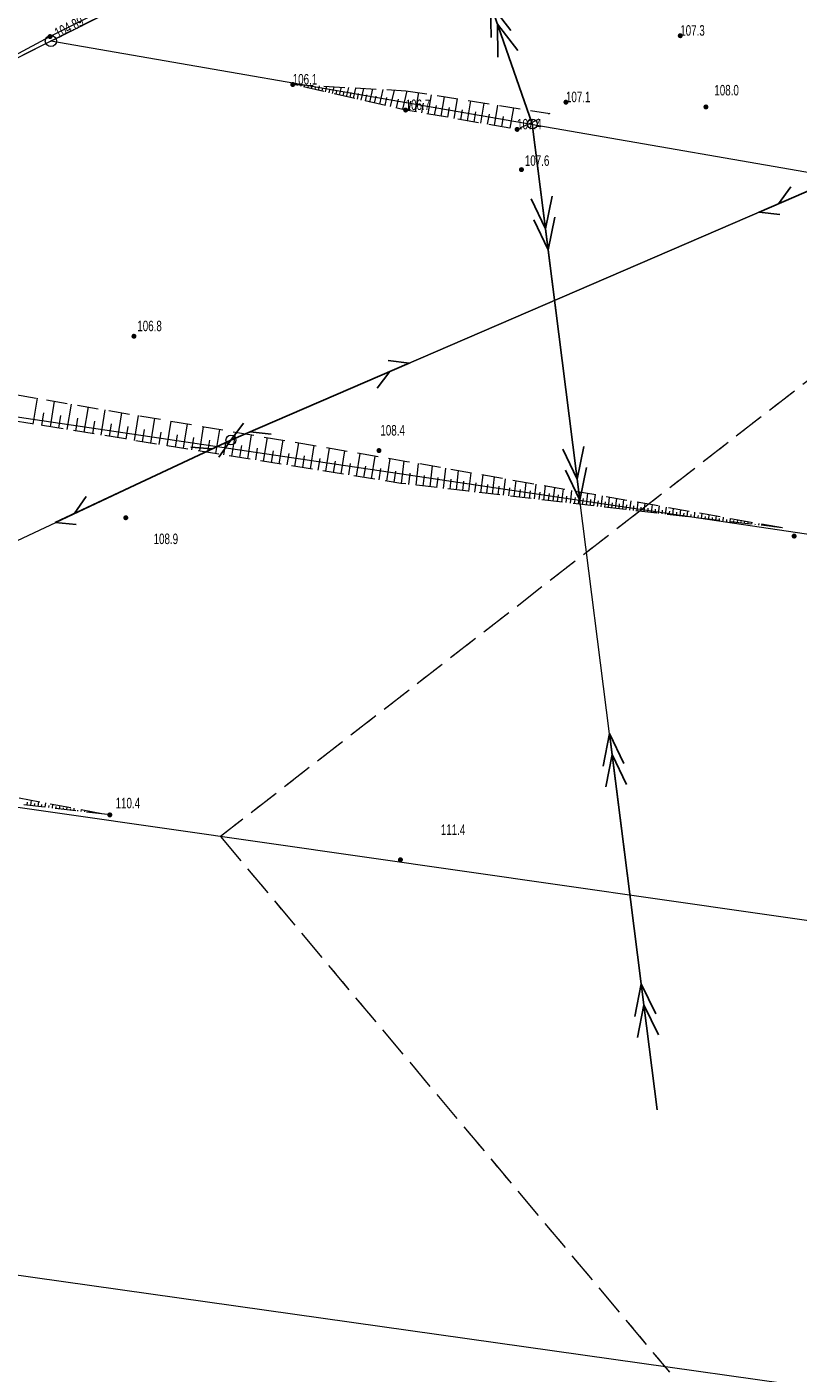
# Model space of a CAD drawing. Header units: inches. Extents: x 6497603 to 6502483, y 5925790 to 5934357.
# Tile 97 of 256: x 6501050 to 6501105, y 5926001 to 5926097. Entities that reach past the tile are written whole.
import ezdxf
from ezdxf.enums import TextEntityAlignment as Align

# ---------------------------------------------------------------- set-up
doc = ezdxf.new("R2010")
doc.units = ezdxf.units.IN
doc.header["$MEASUREMENT"] = 0
for name, pattern in [('1.5_0.75', [2.25, 1.5, -0.75]), ('219-1000', [0, 0]), ('egkk-1000', [3, 2.25, -0.75]), ('egug-1000', [1.5, 0.75, -0.75]), ('suep_sn_1000', [0, 0]), ('sutp_1000', [0, 0])]:
    doc.linetypes.add(name, pattern=pattern)
for name, color, linetype in [('000 Inne (niezydentyfikowane)', 7, 'Continuous'), ('202-punkt graniczny', 7, 'Continuous'), ('217-kontur klasyfikacyjny', 7, 'Continuous'), ('218-kontur użytku gruntowego', 7, 'Continuous'), ('219-działka ewidencyjna', 7, 'Continuous'), ('pikieta naturalna', 7, 'Continuous'), ('pikieta naturalna-Atr2', 7, 'Continuous'), ('przewód elektroenergetyczny średniego napięcia', 7, 'Continuous'), ('przewód telekomunikacyjny napowietrzny', 7, 'Continuous'), ('przewód telekomunikacyjny podziemny', 7, 'Continuous'), ('rzędna', 7, 'Continuous'), ('rzędna-Atr2', 7, 'Continuous'), ('skarpa nieumocniona', 7, 'Continuous'), ('słup przewodów napowietrznych', 7, 'Continuous')]:
    doc.layers.add(name, color=color, linetype=linetype)
doc.styles.get("Standard").update_dxf_attribs({"font": 'arial.ttf'})

# ---------------------------------------------------------------- blocks, each defined once
blk = doc.blocks.new('202')
at = {"color": 0, "linetype": 'Continuous', "lineweight": 0}
blk.add_circle((0, 0), 0.4, dxfattribs=at)
blk = doc.blocks.new('PW01')
at = {"linetype": 'Continuous', "lineweight": 13}
h = blk.add_hatch(color=0, dxfattribs=at)
edge = h.paths.add_edge_path()
edge.add_arc((0, 0), 0.18, 0, 360)
blk = doc.blocks.new('US15')
at = {"color": 0, "linetype": 'Continuous', "lineweight": 13}
blk.add_circle((0, 0), 0.35, dxfattribs=at)
blk = doc.blocks.new('SUEP2')
at = {"color": 0, "linetype": 'Continuous'}
for p, q in [((0, 0), (9.04, 0)), ((7.54, 0), (5.29, 0.75)), ((7.54, 0), (5.29, -0.75)), ((9.04, 0), (6.79, 0.75)), ((9.04, 0), (6.79, -0.75)), ((9.04, 0), (27.04, 0)), ((25.54, 0), (23.29, 0.75)), ((25.54, 0), (23.29, -0.75)), ((27.04, 0), (24.79, 0.75)), ((27.04, 0), (24.79, -0.75))]:
    blk.add_line(p, q, dxfattribs=at)
blk = doc.blocks.new('SUTP')
at = {"color": 0, "linetype": 'Continuous'}
for p, q in [((0, 0), (1.299, 0.75)), ((0, 0), (13.848, 0)), ((2.799, -0.75), (1.5, 0)), ((11.049, -0.75), (12.348, 0)), ((13.848, 0), (12.549, 0.75))]:
    blk.add_line(p, q, dxfattribs=at)

msp = doc.modelspace()

# ---------------------------------------------------------------- linework, layer by layer
at = {"layer": '000 Inne (niezydentyfikowane)', "color": 7, "linetype": 'Continuous', "lineweight": 18, "flags": 128}
for points in [[(6501068.66, 5926092.44), (6501068.66, 5926092.45)], [(6501068.91, 5926092.38), (6501068.92, 5926092.44)], [(6501069.16, 5926092.33), (6501069.17, 5926092.38)], [(6501069.41, 5926092.27), (6501069.44, 5926092.41)], [(6501069.66, 5926092.21), (6501069.68, 5926092.31)], [(6501069.91, 5926092.16), (6501069.96, 5926092.38)], [(6501070.16, 5926092.1), (6501070.19, 5926092.24)], [(6501070.41, 5926092.04), (6501070.48, 5926092.36)], [(6501070.66, 5926091.99), (6501070.7, 5926092.16)], [(6501070.91, 5926091.93), (6501071, 5926092.33)], [(6501071.16, 5926091.87), (6501071.21, 5926092.09)], [(6501071.41, 5926091.82), (6501071.52, 5926092.3)], [(6501071.91, 5926091.7), (6501072.04, 5926092.27)], [(6501072.41, 5926091.59), (6501072.56, 5926092.24)], [(6501072.91, 5926091.48), (6501073.08, 5926092.21)], [(6501073.46, 5926091.35), (6501073.65, 5926092.18)], [(6501074.08, 5926091.21), (6501074.29, 5926092.15)], [(6501074.77, 5926091.06), (6501075.01, 5926092.11)], [(6501075.55, 5926090.88), (6501075.82, 5926092.06)], [(6501071.66, 5926091.76), (6501071.72, 5926092.02)], [(6501072.16, 5926091.65), (6501072.23, 5926091.95)], [(6501072.66, 5926091.53), (6501072.74, 5926091.88)], [(6501073.18, 5926091.42), (6501073.27, 5926091.81)], [(6501073.76, 5926091.29), (6501073.86, 5926091.73)], [(6501074.41, 5926091.14), (6501074.53, 5926091.63)], [(6501075.15, 5926090.97), (6501075.28, 5926091.53)], [(6501075.98, 5926090.79), (6501076.12, 5926091.41)], [(6501076.42, 5926090.69), (6501076.72, 5926092.01)], [(6501076.87, 5926090.6), (6501076.99, 5926091.27)], [(6501077.32, 5926090.52), (6501077.56, 5926091.88)], [(6501077.78, 5926090.44), (6501077.9, 5926091.12)], [(6501078.23, 5926090.36), (6501078.47, 5926091.73)], [(6501079.16, 5926090.2), (6501079.4, 5926091.58)], [(6501080.09, 5926090.04), (6501080.33, 5926091.44)], [(6501081.03, 5926089.87), (6501081.27, 5926091.29)], [(6501081.98, 5926089.71), (6501082.23, 5926091.14)], [(6501078.69, 5926090.28), (6501078.81, 5926090.97)], [(6501079.62, 5926090.12), (6501079.74, 5926090.81)], [(6501080.56, 5926089.96), (6501080.68, 5926090.66)], [(6501081.5, 5926089.79), (6501081.63, 5926090.5)], [(6501082.46, 5926089.63), (6501082.59, 5926090.34)], [(6501082.95, 5926089.54), (6501083.2, 5926090.98)], [(6501083.47, 5926089.45), (6501083.59, 5926090.18)], [(6501084.08, 5926089.35), (6501084.33, 5926090.8)], [(6501050.07, 5926068.24), (6501050.37, 5926070.09)], [(6501050.68, 5926068.15), (6501050.83, 5926069.06)], [(6501051.29, 5926068.05), (6501051.58, 5926069.88)], [(6501052.5, 5926067.85), (6501052.8, 5926069.67)], [(6501053.71, 5926067.66), (6501054, 5926069.47)], [(6501054.91, 5926067.46), (6501055.2, 5926069.26)], [(6501056.1, 5926067.27), (6501056.39, 5926069.06)], [(6501051.9, 5926067.95), (6501052.04, 5926068.86)], [(6501053.11, 5926067.75), (6501053.25, 5926068.66)], [(6501054.31, 5926067.56), (6501054.45, 5926068.46)], [(6501055.5, 5926067.37), (6501055.65, 5926068.26)], [(6501056.69, 5926067.18), (6501056.83, 5926068.07)], [(6501057.28, 5926067.08), (6501057.57, 5926068.86)], [(6501058.46, 5926066.89), (6501058.74, 5926068.66)], [(6501059.63, 5926066.7), (6501059.91, 5926068.46)], [(6501060.79, 5926066.52), (6501061.07, 5926068.26)], [(6501061.94, 5926066.33), (6501062.22, 5926068.06)], [(6501057.87, 5926066.99), (6501058.01, 5926067.87)], [(6501059.04, 5926066.8), (6501059.19, 5926067.68)], [(6501060.21, 5926066.61), (6501060.35, 5926067.48)], [(6501061.37, 5926066.42), (6501061.51, 5926067.29)], [(6501062.52, 5926066.24), (6501062.66, 5926067.1)], [(6501063.09, 5926066.14), (6501063.37, 5926067.87)], [(6501064.23, 5926065.96), (6501064.51, 5926067.67)], [(6501065.37, 5926065.78), (6501065.64, 5926067.48)], [(6501066.49, 5926065.6), (6501066.77, 5926067.29)], [(6501067.61, 5926065.42), (6501067.89, 5926067.09)], [(6501063.66, 5926066.05), (6501063.8, 5926066.91)], [(6501064.8, 5926065.87), (6501064.94, 5926066.72)], [(6501065.93, 5926065.69), (6501066.07, 5926066.53)], [(6501067.06, 5926065.51), (6501067.19, 5926066.35)], [(6501068.17, 5926065.33), (6501068.31, 5926066.16)], [(6501068.73, 5926065.24), (6501069, 5926066.91)], [(6501069.83, 5926065.06), (6501070.1, 5926066.72)], [(6501070.93, 5926064.88), (6501071.2, 5926066.53)], [(6501072.03, 5926064.7), (6501072.29, 5926066.34)], [(6501073.11, 5926064.53), (6501073.38, 5926066.16)], [(6501069.28, 5926065.15), (6501069.42, 5926065.98)], [(6501070.38, 5926064.97), (6501070.52, 5926065.8)], [(6501071.48, 5926064.79), (6501071.61, 5926065.61)], [(6501072.57, 5926064.62), (6501072.7, 5926065.43)], [(6501073.65, 5926064.44), (6501073.78, 5926065.25)], [(6501074.19, 5926064.35), (6501074.45, 5926065.97)], [(6501075.27, 5926064.18), (6501075.52, 5926065.79)], [(6501076.33, 5926064.01), (6501076.52, 5926065.62)], [(6501077.36, 5926063.89), (6501077.54, 5926065.44)], [(6501078.36, 5926063.78), (6501078.53, 5926065.27)], [(6501074.73, 5926064.27), (6501074.86, 5926065.08)], [(6501075.8, 5926064.1), (6501075.93, 5926064.9)], [(6501076.85, 5926063.95), (6501076.94, 5926064.74)], [(6501077.87, 5926063.83), (6501077.96, 5926064.59)], [(6501078.85, 5926063.72), (6501078.93, 5926064.45)], [(6501079.32, 5926063.66), (6501079.49, 5926065.1)], [(6501079.79, 5926063.61), (6501079.87, 5926064.31)], [(6501080.24, 5926063.56), (6501080.4, 5926064.94)], [(6501081.13, 5926063.45), (6501081.29, 5926064.78)], [(6501081.99, 5926063.35), (6501082.14, 5926064.63)], [(6501082.81, 5926063.26), (6501082.95, 5926064.49)], [(6501083.6, 5926063.17), (6501083.74, 5926064.35)], [(6501084.36, 5926063.08), (6501084.5, 5926064.22)], [(6501080.69, 5926063.51), (6501080.77, 5926064.18)], [(6501081.56, 5926063.4), (6501081.64, 5926064.06)], [(6501082.4, 5926063.31), (6501082.48, 5926063.93)], [(6501083.21, 5926063.21), (6501083.28, 5926063.82)], [(6501083.99, 5926063.12), (6501084.05, 5926063.7)], [(6501084.73, 5926063.03), (6501084.8, 5926063.59)], [(6501085.1, 5926062.99), (6501085.22, 5926064.09)], [(6501085.45, 5926062.95), (6501085.52, 5926063.49)], [(6501085.8, 5926062.91), (6501085.93, 5926063.97)], [(6501086.15, 5926062.87), (6501086.21, 5926063.39)], [(6501086.48, 5926062.83), (6501086.6, 5926063.85)], [(6501086.81, 5926062.79), (6501086.87, 5926063.29)], [(6501087.14, 5926062.75), (6501087.25, 5926063.73)], [(6501087.76, 5926062.68), (6501087.87, 5926063.62)], [(6501088.37, 5926062.61), (6501088.48, 5926063.52)], [(6501088.95, 5926062.54), (6501089.05, 5926063.41)], [(6501089.51, 5926062.48), (6501089.61, 5926063.32)], [(6501087.45, 5926062.72), (6501087.51, 5926063.2)], [(6501088.07, 5926062.65), (6501088.12, 5926063.11)], [(6501088.66, 5926062.58), (6501088.72, 5926063.02)], [(6501089.24, 5926062.51), (6501089.29, 5926062.94)], [(6501089.79, 5926062.45), (6501089.83, 5926062.86)], [(6501090.05, 5926062.42), (6501090.15, 5926063.22)], [(6501090.31, 5926062.38), (6501090.36, 5926062.78)], [(6501090.57, 5926062.35), (6501090.66, 5926063.13)], [(6501090.82, 5926062.33), (6501090.87, 5926062.71)], [(6501091.08, 5926062.3), (6501091.16, 5926063.04)], [(6501091.33, 5926062.27), (6501091.37, 5926062.63)], [(6501091.59, 5926062.24), (6501091.67, 5926062.95)], [(6501091.84, 5926062.21), (6501091.88, 5926062.56)], [(6501092.1, 5926062.18), (6501092.18, 5926062.86)], [(6501092.35, 5926062.15), (6501092.39, 5926062.48)], [(6501092.61, 5926062.12), (6501092.69, 5926062.77)], [(6501092.86, 5926062.09), (6501092.9, 5926062.41)], [(6501093.12, 5926062.06), (6501093.19, 5926062.69)], [(6501093.38, 5926062.03), (6501093.41, 5926062.33)], [(6501093.63, 5926062), (6501093.7, 5926062.6)], [(6501094.14, 5926061.94), (6501094.21, 5926062.51)], [(6501094.65, 5926061.88), (6501094.72, 5926062.42)], [(6501095.16, 5926061.82), (6501095.22, 5926062.33)], [(6501093.89, 5926061.97), (6501093.92, 5926062.26)], [(6501094.4, 5926061.91), (6501094.43, 5926062.19)], [(6501094.91, 5926061.85), (6501094.94, 5926062.11)], [(6501095.42, 5926061.79), (6501095.45, 5926062.04)], [(6501095.68, 5926061.76), (6501095.73, 5926062.24)], [(6501095.93, 5926061.73), (6501095.96, 5926061.96)], [(6501096.19, 5926061.7), (6501096.24, 5926062.15)], [(6501096.44, 5926061.67), (6501096.47, 5926061.89)], [(6501096.7, 5926061.64), (6501096.75, 5926062.06)], [(6501096.95, 5926061.61), (6501096.98, 5926061.81)], [(6501097.21, 5926061.58), (6501097.25, 5926061.97)], [(6501097.46, 5926061.55), (6501097.49, 5926061.74)], [(6501097.72, 5926061.52), (6501097.76, 5926061.88)], [(6501097.98, 5926061.49), (6501098, 5926061.66)], [(6501098.23, 5926061.46), (6501098.27, 5926061.79)], [(6501098.49, 5926061.43), (6501098.51, 5926061.59)], [(6501098.74, 5926061.4), (6501098.78, 5926061.7)], [(6501099, 5926061.37), (6501099.01, 5926061.52)], [(6501099.25, 5926061.34), (6501099.29, 5926061.61)], [(6501099.51, 5926061.31), (6501099.52, 5926061.44)], [(6501099.77, 5926061.28), (6501099.79, 5926061.52)], [(6501100.02, 5926061.25), (6501100.03, 5926061.37)], [(6501100.28, 5926061.22), (6501100.3, 5926061.43)], [(6501100.79, 5926061.17), (6501100.81, 5926061.34)], [(6501100.53, 5926061.2), (6501100.54, 5926061.29)], [(6501101.04, 5926061.14), (6501101.05, 5926061.22)], [(6501101.3, 5926061.11), (6501101.32, 5926061.25)], [(6501101.55, 5926061.08), (6501101.56, 5926061.14)], [(6501101.81, 5926061.05), (6501101.82, 5926061.17)], [(6501102.07, 5926061.02), (6501102.07, 5926061.07)], [(6501102.32, 5926060.99), (6501102.33, 5926061.08)], [(6501102.58, 5926060.96), (6501102.58, 5926060.99)], [(6501102.83, 5926060.93), (6501102.84, 5926060.99)], [(6501103.09, 5926060.9), (6501103.09, 5926060.92)], [(6501103.34, 5926060.87), (6501103.35, 5926060.9)], [(6501049.64, 5926041.08), (6501049.67, 5926041.28)], [(6501049.9, 5926041.05), (6501049.95, 5926041.43)], [(6501050.16, 5926041.02), (6501050.18, 5926041.2)], [(6501050.41, 5926040.99), (6501050.46, 5926041.33)], [(6501050.93, 5926040.93), (6501050.96, 5926041.24)], [(6501050.67, 5926040.96), (6501050.69, 5926041.12)], [(6501051.18, 5926040.9), (6501051.2, 5926041.04)], [(6501051.44, 5926040.87), (6501051.47, 5926041.14)], [(6501051.7, 5926040.84), (6501051.71, 5926040.97)], [(6501051.95, 5926040.81), (6501051.98, 5926041.05)], [(6501052.21, 5926040.77), (6501052.22, 5926040.89)], [(6501052.47, 5926040.74), (6501052.49, 5926040.95)], [(6501052.72, 5926040.71), (6501052.74, 5926040.81)], [(6501052.98, 5926040.68), (6501053, 5926040.85)], [(6501053.24, 5926040.65), (6501053.25, 5926040.73)], [(6501053.49, 5926040.62), (6501053.51, 5926040.76)], [(6501053.75, 5926040.59), (6501053.76, 5926040.65)], [(6501054.01, 5926040.56), (6501054.02, 5926040.66)], [(6501054.26, 5926040.53), (6501054.27, 5926040.57)], [(6501054.52, 5926040.5), (6501054.53, 5926040.57)], [(6501054.78, 5926040.47), (6501054.78, 5926040.49)], [(6501055.03, 5926040.44), (6501055.04, 5926040.47)]]:
    msp.add_lwpolyline(points, dxfattribs=at)
at = {"layer": '217-kontur klasyfikacyjny', "color": 3, "linetype": 'egkk-1000', "lineweight": 18, "flags": 128}
for points in [[(6501082.23, 5926111.05), (6501051.33, 5926095.56)], [(6501051.33, 5926095.56), (6501009.79, 5926074.57)], [(6501120.94, 5926083.47), (6501093.45, 5926062.15)], [(6501093.45, 5926062.15), (6501063.42, 5926038.84)], [(6501063.42, 5926038.84), (6501095.44, 5926000.64)]]:
    msp.add_lwpolyline(points, dxfattribs=at)
at = {"layer": '218-kontur użytku gruntowego', "color": 3, "linetype": 'egug-1000', "lineweight": 18, "flags": 128}
for points in [[(6501082.23, 5926111.05), (6501051.33, 5926095.56)], [(6501051.33, 5926095.56), (6501009.79, 5926074.57)], [(6501120.94, 5926083.47), (6501093.45, 5926062.15)], [(6501093.45, 5926062.15), (6501063.42, 5926038.84)], [(6501063.42, 5926038.84), (6501095.44, 5926000.64)]]:
    msp.add_lwpolyline(points, dxfattribs=at)
at = {"layer": '219-działka ewidencyjna', "color": 3, "linetype": '219-1000', "lineweight": 18, "flags": 128}
for points in [[(6501051.33, 5926095.56), (6501082.23, 5926111.05)], [(6501051.33, 5926095.56), (6501009.79, 5926074.57)], [(6501143.36, 5926079.58), (6501051.33, 5926095.56)], [(6501009.79, 5926074.57), (6501218.71, 5926043.59)], [(6501214.95, 5926017.12), (6500967.56, 5926052.58)], [(6500918.24, 5926026.04), (6501124.27, 5925996.93)]]:
    msp.add_lwpolyline(points, dxfattribs=at)
at = {"layer": 'przewód elektroenergetyczny średniego napięcia', "color": 1, "linetype": 'suep_sn_1000', "lineweight": 18, "flags": 128}
for points in [[(6501085.65, 5926089.65), (6501057.08, 5926171.85)], [(6501094.56, 5926019.36), (6501085.65, 5926089.65)]]:
    msp.add_lwpolyline(points, dxfattribs=at)
at = {"layer": 'przewód telekomunikacyjny napowietrzny', "color": 30, "linetype": 'sutp_1000', "lineweight": 18, "flags": 128}
for points in [[(6501064.16, 5926067.11), (6501114.53, 5926088.85)], [(6501114.53, 5926088.85), (6501064.16, 5926067.11)], [(6501018.4, 5926045.6), (6501064.16, 5926067.11)]]:
    msp.add_lwpolyline(points, dxfattribs=at)
at = {"layer": 'przewód telekomunikacyjny podziemny', "color": 30, "linetype": 'Continuous', "lineweight": 18, "flags": 128}
msp.add_lwpolyline([(6501165.8, 5926114.72), (6501163.14, 5926115.14), (6501159.67, 5926104.97), (6501150.51, 5926106.18), (6501125.56, 5926108.57), (6501100.25, 5926113.67), (6501086.17, 5926113.3), (6501078.13, 5926109.35), (6501051.27, 5926095.88), (6501040.8, 5926090.27), (6501028.43, 5926084.29), (6501027.7, 5926086.01), (6501017.32, 5926097.94), (6501015.81, 5926099.66), (6501016.21, 5926112.48), (6500997.29, 5926120.79), (6500976.43, 5926129.99), (6500949.9, 5926134.24), (6500911.8, 5926140.43), (6500877.16, 5926145.85), (6500842.08, 5926151.36), (6500793.95, 5926157.85), (6500767.15, 5926161.48)], dxfattribs=at)
at = {"layer": 'skarpa nieumocniona', "color": 7, "linetype": '1.5_0.75', "lineweight": 18, "flags": 128}
for points in [[(6501076.64, 5926092.02), (6501086.89, 5926090.4), (6501085.83, 5926089.84), (6501084.57, 5926089.26), (6501076.62, 5926090.64), (6501068.57, 5926092.46)], [(6501076.64, 5926092.02), (6501086.89, 5926090.4), (6501085.83, 5926089.84), (6501084.57, 5926089.26), (6501076.62, 5926090.64), (6501068.57, 5926092.46)], [(6501024.21, 5926073.06), (6501042.08, 5926071.5), (6501076.7, 5926065.59), (6501103.84, 5926060.81), (6501076.27, 5926064.02), (6501041.04, 5926069.7)], [(6501024.21, 5926073.06), (6501042.08, 5926071.5), (6501076.7, 5926065.59), (6501103.84, 5926060.81), (6501076.27, 5926064.02), (6501041.04, 5926069.7)], [(6501020.99, 5926044.49), (6501002.88, 5926046.49), (6501005.65, 5926047.92), (6501015, 5926047.2), (6501036.15, 5926044.02), (6501055.53, 5926040.38)], [(6501020.99, 5926044.49), (6501002.88, 5926046.49), (6501005.65, 5926047.92), (6501015, 5926047.2), (6501036.15, 5926044.02), (6501055.53, 5926040.38)]]:
    msp.add_lwpolyline(points, close=True, dxfattribs=at)

# ---------------------------------------------------------------- block references
at = {"layer": '202-punkt graniczny', "color": 7, "linetype": 'Continuous', "lineweight": 18}
msp.add_blockref('202', (6501051.33, 5926095.56), dxfattribs=at)
at = {"layer": 'pikieta naturalna', "color": 7, "linetype": 'Continuous', "lineweight": 13}
for p in [(6501096.2, 5926095.94), (6501068.57, 5926092.46), (6501088.05, 5926091.2), (6501076.62, 5926090.64), (6501098.03, 5926090.86), (6501084.57, 5926089.26), (6501084.88, 5926086.39), (6501057.25, 5926074.51), (6501074.72, 5926066.36), (6501056.67, 5926061.57), (6501104.32, 5926060.26), (6501055.53, 5926040.38), (6501076.25, 5926037.18)]:
    msp.add_blockref('PW01', p, dxfattribs=at)
at = {"layer": 'przewód elektroenergetyczny średniego napięcia', "color": 1, "linetype": 'Continuous', "lineweight": 18}
for p, rotation in [((6501085.65, 5926089.65), 109.166), ((6501085.65, 5926089.65), 277.224), ((6501094.56, 5926019.36), 97.22399999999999)]:
    msp.add_blockref('SUEP2', p, dxfattribs=dict(at, rotation=rotation))
at = {"layer": 'przewód telekomunikacyjny napowietrzny', "color": 30, "linetype": 'Continuous', "lineweight": 18}
for p, rotation in [((6501114.53, 5926088.85), 203.345), ((6501064.16, 5926067.11), 23.345), ((6501064.16, 5926067.11), 205.1759999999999)]:
    msp.add_blockref('SUTP', p, dxfattribs=dict(at, rotation=rotation))
at = {"layer": 'rzędna', "color": 30, "linetype": 'Continuous', "lineweight": 18}
msp.add_blockref('PW01', (6501051.27, 5926095.88), dxfattribs=at)
at = {"layer": 'słup przewodów napowietrznych', "color": 7, "linetype": 'Continuous', "lineweight": 18}
for p in [(6501085.65, 5926089.65), (6501064.16, 5926067.11)]:
    msp.add_blockref('US15', p, dxfattribs=at)

# ---------------------------------------------------------------- texts
at = {"layer": 'pikieta naturalna-Atr2', "color": 7, "width": 0.667}
for s, p in [('107.3', (6501096.2, 5926095.94)), ('106.1', (6501068.57, 5926092.46)), ('108.0', (6501098.63, 5926091.68)), ('106.7', (6501076.62, 5926090.64)), ('107.1', (6501088.05, 5926091.2)), ('107.4', (6501084.57, 5926089.26)), ('107.6', (6501085.12, 5926086.66)), ('106.8', (6501057.49, 5926074.87)), ('108.4', (6501074.82, 5926067.43)), ('108.9', (6501058.65, 5926059.69)), ('110.4', (6501055.94, 5926040.85)), ('111.4', (6501079.13, 5926038.95))]:
    msp.add_text(s, height=0.75, dxfattribs=at).set_placement(p)
at = {"layer": 'rzędna-Atr2', "color": 30, "width": 0.667}
msp.add_text('104.89', height=0.75, rotation=26.633, dxfattribs=at).set_placement((6501051.67, 5926096.08), align=Align.MIDDLE_LEFT)

doc.saveas('drawing.dxf')
